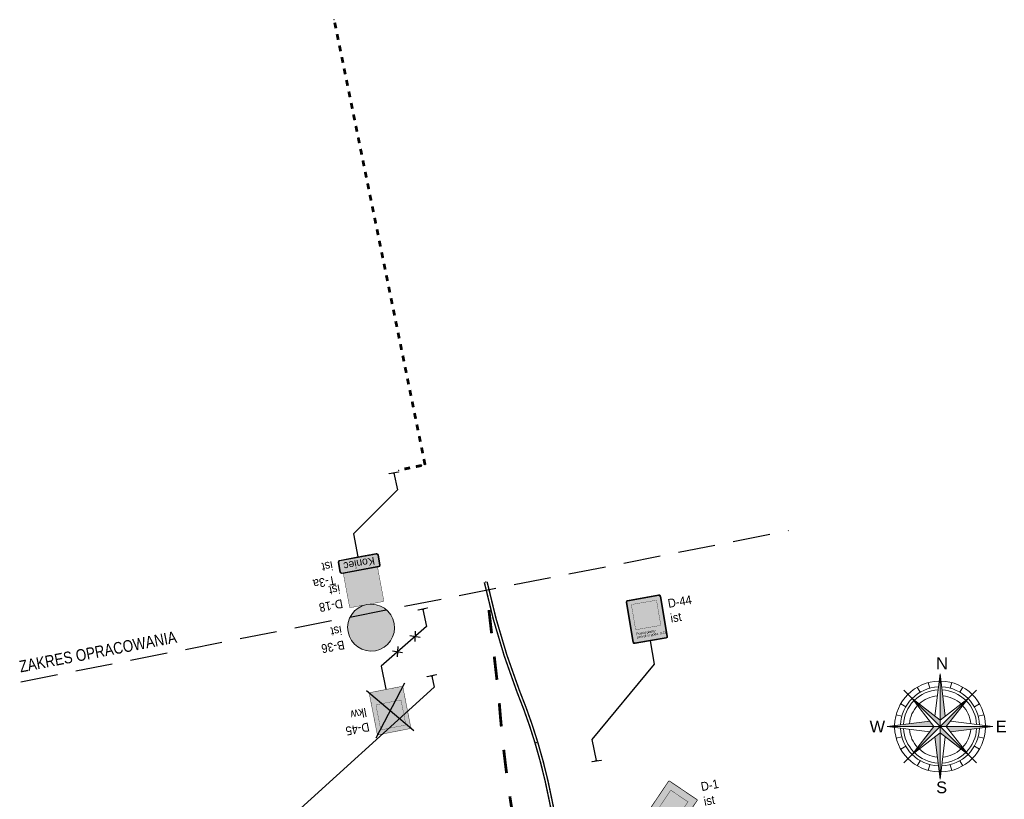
# Model space of a CAD drawing. Header units: metres. Extents: x 0 to 6473088, y 4 to 5822767.
# Tile 16 of 20: x 6472927 to 6473011, y 5822700 to 5822767. Entities that reach past the tile are written whole.
import ezdxf
from ezdxf.enums import TextEntityAlignment as Align

# ---------------------------------------------------------------- set-up
doc = ezdxf.new("R2010")
doc.units = ezdxf.units.M
doc.linetypes.add('HIDDEN', pattern=[9.525, 6.35, -3.175])
for name, color, linetype in [('MT IR - oznakowanie pionowe', 7, 'Continuous'), ('MT IR - oznakowanie poziome istniejące', 8, 'Continuous'), ('MT IR - oznakowanie poziome projektowane', 150, 'Continuous'), ('MT IR - róża wiatrów', 7, 'Continuous'), ('zzz.gaHSDomyslna', 7, 'Continuous'), ('zzz.gaVSDodTekst', 7, 'Continuous'), ('zzz.gaVSDomyslna', 7, 'Continuous'), ('zzz.gaVSNazwa', 7, 'Continuous'), ('zzz.gaVSStan', 7, 'Continuous'), ('zzz.gaVSWielkość', 7, 'Continuous')]:
    doc.layers.add(name, color=color, linetype=linetype)
doc.layers.add('MT IR - zakres opracowania', color=1, linetype='HIDDEN', lineweight=30)
doc.styles.add('GA-ATR-TEXT', font='arial.ttf', dxfattribs={"width": 0.9})
doc.styles.add('GA-SIGN-TEXT', font='GA_OZ_PION.ttf')
doc.styles.add('MT - bold Arial', font='arialbd.ttf')
doc.styles.add('MT - normal Arial Narrow', font='ARIALN.TTF')
doc.styles.get("Standard").update_dxf_attribs({"font": 'arial.ttf'})
doc.dimstyles.new('GA-LEADER', dxfattribs={"dimtxt": 1, "dimasz": 1, "dimexe": 1, "dimexo": 1, "dimgap": 1, "dimtad": 1, "dimtxsty": 'Standard', "dimcen": 1, "dimadec": 0, "dimazin": 0, "dimtfac": 1, "dimtmove": 0, "dimatfit": 3, "dimfxl": 1, "dimarcsym": 0})

# ---------------------------------------------------------------- blocks, each defined once
blk = doc.blocks.new('A$C6C5C6FD3')
at = {"lineweight": 5}
h = blk.add_hatch(color=256, dxfattribs=at)
h.dxf.hatch_style = 1
h.paths.add_polyline_path([(0, 9), (0, 1.06), (0.9, 1.76)])
h = blk.add_hatch(color=256, dxfattribs=at)
h.dxf.hatch_style = 1
h.paths.add_polyline_path([(0, 0), (0, 1.06), (-4.77, 4.77)])
h = blk.add_hatch(color=256, dxfattribs=at)
h.dxf.hatch_style = 1
h.paths.add_polyline_path([(4.77, 4.77), (0, 0), (1.06, 0)])
h = blk.add_hatch(color=256, dxfattribs=at)
h.dxf.hatch_style = 1
h.paths.add_polyline_path([(-1.06, 0), (-1.76, 0.9), (-9, 0)])
h = blk.add_hatch(color=256, dxfattribs=at)
h.dxf.hatch_style = 1
h.paths.add_polyline_path([(0, 0), (-1.06, 0), (-4.77, -4.77)])
h = blk.add_hatch(color=256, dxfattribs=at)
h.dxf.hatch_style = 1
h.paths.add_polyline_path([(0, -9), (0, -1.06), (-0.9, -1.76)])
h = blk.add_hatch(color=256, dxfattribs=at)
h.dxf.hatch_style = 1
h.paths.add_polyline_path([(4.77, -4.77), (0, 0), (0, -1.06)])
h = blk.add_hatch(color=256, dxfattribs=at)
h.dxf.hatch_style = 1
h.paths.add_polyline_path([(9, 0), (1.06, 0), (1.76, -0.9)])
for points in [[(-0.9, 1.76), (0, 9), (0.9, 1.76)], [(0, -9), (0, 9)], [(-1.75, 6.52), (-2.01, 7.49)], [(1.75, 6.52), (2.01, 7.49)], [(-4.77, 4.77), (-6.19, 6.19)], [(-3.38, 5.85), (-3.88, 6.71)], [(3.37, 5.85), (3.87, 6.71)], [(4.77, 4.77), (6.19, 6.19)], [(-5.85, 3.37), (-6.71, 3.87)], [(4.77, -4.77), (-4.77, 4.77)], [(-1.06, 0), (-4.77, 4.77), (0, 1.06)], [(-4.77, -4.77), (4.77, 4.77)], [(1.06, 0), (4.77, 4.77), (0, 1.06)], [(5.85, 3.37), (6.71, 3.87)], [(-6.52, 1.75), (-7.49, 2.01)], [(6.52, 1.75), (7.49, 2.01)], [(-1.76, -0.9), (-9, 0), (-1.76, 0.9)], [(1.76, -0.9), (9, 0), (1.76, 0.9)], [(-9, 0), (9, 0)], [(0, -1.06), (-4.77, -4.77), (-1.06, 0)], [(0, -1.06), (4.77, -4.77), (1.06, 0)], [(-7.49, -2.01), (-6.52, -1.75)], [(-0.9, -1.76), (0, -9), (0.9, -1.76)], [(7.49, -2.01), (6.52, -1.75)], [(-6.71, -3.88), (-5.85, -3.38)], [(-4.77, -4.77), (-6.19, -6.19)], [(4.77, -4.77), (6.19, -6.19)], [(6.71, -3.88), (5.85, -3.38)], [(-3.88, -6.71), (-3.38, -5.85)], [(-2.01, -7.49), (-1.75, -6.52)], [(2.01, -7.49), (1.75, -6.52)], [(3.87, -6.71), (3.37, -5.85)]]:
    blk.add_lwpolyline(points, dxfattribs=at)
for radius, start, end in [(7.75, 91.1567, 178.8433), (6.75, 92.3943, 177.6057), (7.75, 1.1567, 88.8433), (6.75, 2.3943, 87.6057), (7.75, 181.1567, 268.8433), (6.75, 182.3943, 267.6057), (7.75, 271.1567, 358.8433), (6.75, 272.3943, 357.6057)]:
    blk.add_arc((0, 0), radius, start, end, dxfattribs=at)
at = {"lineweight": 20}
for radius, start, end in [(6.25, 93.1638, 134.4267), (5.25, 95.1516, 132.9487), (6.25, 45.5733, 86.8362), (5.25, 47.0513, 84.8484), (6.25, 135.5733, 176.8362), (5.25, 137.0513, 174.8484), (5.25, 5.1516, 42.9487), (6.25, 3.1638, 44.4267), (6.25, 183.1638, 224.4267), (5.25, 185.1516, 222.9487), (5.25, 317.0513, 354.8484), (6.25, 315.5733, 356.8362), (6.25, 225.5733, 266.8362), (5.25, 227.0513, 264.8484), (6.25, 273.1638, 314.4267), (5.25, 275.1516, 312.9487)]:
    blk.add_arc((0, 0), radius, start, end, dxfattribs=at)
at = {"lineweight": 5, "char_height": 2, "width": 5.0279, "attachment_point": 1}
for s, insert in [('N', (-0.67, 11.77)), ('W', (-12.01, 0.98)), ('E', (9.5, 0.98)), ('S', (-0.67, -9.39))]:
    blk.add_mtext(s, dxfattribs=dict(at, insert=insert))
blk = doc.blocks.new('gaHSPos')
at = {"color": 0, "linetype": 'Continuous', "lineweight": 0}
blk.add_point((0, 0), dxfattribs=at)
blk = doc.blocks.new('*U33902')
at = {"layer": 'zzz.gaHSDomyslna', "color": 150}
for points in [[(-4.444, 13.69, 0.12, 0.12, 0.037935), (-1.67, 4.359, 0.12, 0.12, -0.02369), (-0.115, -0.035, 0.12, 0.12, 0)], [(-4.21, 13.741, 0.12, 0.12, 0.037924), (-1.447, 4.447, 0.12, 0.12, -0.023676), (0.115, 0.035, 0.12, 0.12, 0)]]:
    blk.add_lwpolyline(points, format="xyseb", dxfattribs=at)
at = {"color": 150}
for p in [(-4.327, 13.716), (0, 0)]:
    blk.add_blockref('gaHSPos', p, dxfattribs=at)
blk = doc.blocks.new('*U34170')
at = {"layer": 'zzz.gaHSDomyslna', "color": 150}
for points in [[(-5.128, 31.552, 0.24, 0.24, 0), (-5.356, 33.539, 0.24, 0.24, 0)], [(-4.672, 27.578, 0.24, 0.24, 0), (-4.9, 29.565, 0.24, 0.24, 0)], [(-4.299, 23.596, 0.24, 0.24, -0.004468), (-4.471, 25.588, 0.24, 0.24, 0)], [(-3.85, 19.621, 0.24, 0.24, -0.004468), (-4.092, 21.607, 0.24, 0.24, 0)], [(-3.22, 15.673, 0.24, 0.24, 0), (-3.412, 16.607, 0.24, 0.24, -0.002338), (-3.572, 17.641, 0.24, 0.24, 0)], [(-2.415, 11.754, 0.24, 0.24, 0), (-2.818, 13.714, 0.24, 0.24, 0)], [(-1.61, 7.836, 0.24, 0.24, 0), (-2.013, 9.795, 0.24, 0.24, 0)], [(-0.805, 3.918, 0.24, 0.24, 0), (-1.208, 5.877, 0.24, 0.24, 0)], [(0, 0, 0.24, 0.24, 0), (-0.403, 1.959, 0.24, 0.24, 0)]]:
    blk.add_lwpolyline(points, format="xyseb", dxfattribs=at)
at = {"color": 150}
for p in [(-5.503, 34.815), (0, 0)]:
    blk.add_blockref('gaHSPos', p, dxfattribs=at)
blk = doc.blocks.new('*U34171')
at = {"layer": 'zzz.gaHSDomyslna', "color": 150}
for points in [[(-2.769, 11.939, 0.12, 0.12, -0.025643), (-1.562, 7.041, 0.12, 0.12, 0), (-0.118, -0.024, 0.12, 0.12, 0)], [(-2.539, 12.008, 0.12, 0.12, -0.025636), (-1.327, 7.088, 0.12, 0.12, 0), (0.118, 0.024, 0.12, 0.12, 0)]]:
    blk.add_lwpolyline(points, format="xyseb", dxfattribs=at)
at = {"color": 150}
for p in [(-2.654, 11.974), (0, 0)]:
    blk.add_blockref('gaHSPos', p, dxfattribs=at)
blk = doc.blocks.new('*U34172')
at = {"layer": 'zzz.gaHSDomyslna', "color": 8}
for points in [[(0, 0, 0.24, 0.24, 0), (-0.49, -0.101, 0.24, 0.24, 0)], [(-0.979, -0.202, 0.24, 0.24, 0), (-1.469, -0.303, 0.24, 0.24, 0)]]:
    blk.add_lwpolyline(points, format="xyseb", dxfattribs=at)
at = {"color": 8}
for p in [(0, 0), (-1.958, -0.403)]:
    blk.add_blockref('gaHSPos', p, dxfattribs=at)
blk = doc.blocks.new('*U34173')
at = {"layer": 'zzz.gaHSDomyslna', "color": 8}
for points in [[(-7.602, 37.232, 0.24, 0.24, 0), (-7.702, 37.722, 0.24, 0.24, 0)], [(-7.402, 36.252, 0.24, 0.24, 0), (-7.502, 36.742, 0.24, 0.24, 0)], [(-7.202, 35.272, 0.24, 0.24, 0), (-7.302, 35.762, 0.24, 0.24, 0)], [(-7.002, 34.293, 0.24, 0.24, 0), (-7.102, 34.782, 0.24, 0.24, 0)], [(-6.802, 33.313, 0.24, 0.24, 0), (-6.902, 33.803, 0.24, 0.24, 0)], [(-6.602, 32.333, 0.24, 0.24, 0), (-6.702, 32.823, 0.24, 0.24, 0)], [(-6.401, 31.353, 0.24, 0.24, 0), (-6.502, 31.843, 0.24, 0.24, 0)], [(-6.201, 30.373, 0.24, 0.24, 0), (-6.301, 30.863, 0.24, 0.24, 0)], [(-6.001, 29.394, 0.24, 0.24, 0), (-6.101, 29.883, 0.24, 0.24, 0)], [(-5.801, 28.414, 0.24, 0.24, 0), (-5.901, 28.904, 0.24, 0.24, 0)], [(-5.601, 27.434, 0.24, 0.24, 0), (-5.701, 27.924, 0.24, 0.24, 0)], [(-5.401, 26.454, 0.24, 0.24, 0), (-5.501, 26.944, 0.24, 0.24, 0)], [(-5.201, 25.474, 0.24, 0.24, 0), (-5.301, 25.964, 0.24, 0.24, 0)], [(-5.001, 24.495, 0.24, 0.24, 0), (-5.101, 24.985, 0.24, 0.24, 0)], [(-4.801, 23.515, 0.24, 0.24, 0), (-4.901, 24.005, 0.24, 0.24, 0)], [(-4.601, 22.535, 0.24, 0.24, 0), (-4.701, 23.025, 0.24, 0.24, 0)], [(-4.401, 21.555, 0.24, 0.24, 0), (-4.501, 22.045, 0.24, 0.24, 0)], [(-4.201, 20.576, 0.24, 0.24, 0), (-4.301, 21.065, 0.24, 0.24, 0)], [(-4.001, 19.596, 0.24, 0.24, 0), (-4.101, 20.086, 0.24, 0.24, 0)], [(-3.801, 18.616, 0.24, 0.24, 0), (-3.901, 19.106, 0.24, 0.24, 0)], [(-3.601, 17.636, 0.24, 0.24, 0), (-3.701, 18.126, 0.24, 0.24, 0)], [(-3.401, 16.656, 0.24, 0.24, 0), (-3.501, 17.146, 0.24, 0.24, 0)], [(-3.201, 15.677, 0.24, 0.24, 0), (-3.301, 16.166, 0.24, 0.24, 0)], [(-3.001, 14.697, 0.24, 0.24, 0), (-3.101, 15.187, 0.24, 0.24, 0)], [(-2.801, 13.717, 0.24, 0.24, 0), (-2.901, 14.207, 0.24, 0.24, 0)], [(-2.601, 12.737, 0.24, 0.24, 0), (-2.701, 13.227, 0.24, 0.24, 0)], [(-2.401, 11.757, 0.24, 0.24, 0), (-2.501, 12.247, 0.24, 0.24, 0)], [(-2.201, 10.778, 0.24, 0.24, 0), (-2.301, 11.268, 0.24, 0.24, 0)], [(-2, 9.798, 0.24, 0.24, 0), (-2.1, 10.288, 0.24, 0.24, 0)], [(-1.8, 8.818, 0.24, 0.24, 0), (-1.9, 9.308, 0.24, 0.24, 0)], [(-1.6, 7.838, 0.24, 0.24, 0), (-1.7, 8.328, 0.24, 0.24, 0)], [(-1.4, 6.859, 0.24, 0.24, 0), (-1.5, 7.348, 0.24, 0.24, 0)], [(-1.2, 5.879, 0.24, 0.24, 0), (-1.3, 6.369, 0.24, 0.24, 0)], [(-1, 4.899, 0.24, 0.24, 0), (-1.1, 5.389, 0.24, 0.24, 0)], [(-0.8, 3.919, 0.24, 0.24, 0), (-0.9, 4.409, 0.24, 0.24, 0)], [(-0.6, 2.939, 0.24, 0.24, 0), (-0.7, 3.429, 0.24, 0.24, 0)], [(-0.4, 1.96, 0.24, 0.24, 0), (-0.5, 2.449, 0.24, 0.24, 0)], [(-0.2, 0.98, 0.24, 0.24, 0), (-0.3, 1.47, 0.24, 0.24, 0)], [(0, 0, 0.24, 0.24, 0), (-0.1, 0.49, 0.24, 0.24, 0)]]:
    blk.add_lwpolyline(points, format="xyseb", dxfattribs=at)
at = {"color": 8}
for p in [(-7.753, 37.971), (0, 0)]:
    blk.add_blockref('gaHSPos', p, dxfattribs=at)
blk = doc.blocks.new('gaVSPos')
blk.add_point((0, 0))
blk = doc.blocks.new('gaVSTVcolumn0')
at = {"color": 0, "linetype": 'ByBlock', "lineweight": -2}
for p, q in [((-400, -30), (400, -30)), ((-400, -60), (-400, -30)), ((400, -60), (-400, -60)), ((400, -30), (400, -60))]:
    blk.add_line(p, q, dxfattribs=at)
blk.add_circle((0, 0), 30, dxfattribs=at)
blk = doc.blocks.new('gaVScolumn0')
at = {"color": 0, "linetype": 'ByBlock', "lineweight": -2}
blk.add_line((0, 0), (0, 400), dxfattribs=at)
at = {"color": 7, "style": 'GA-ATR-TEXT', "width": 0.9}
blk.add_attdef('X2', text='', height=150, dxfattribs=at).set_placement((-50, 0), align=Align.BOTTOM_RIGHT)
blk = doc.blocks.new('*U34176')
at = {"layer": 'zzz.gaVSDomyslna', "true_color": 0xffffff}
h = blk.add_hatch(color=7, dxfattribs=at)
edge = h.paths.add_edge_path()
edge.add_line((0, 0), (-318.47, 0))
edge.add_arc((-318.47, 30), 30, 179.999957, 270.000043, ccw=False)
edge.add_line((-348.47, 30), (-348.47, 200))
edge.add_arc((-318.47, 200), 30, 89.999957, 180.000043, ccw=False)
edge.add_line((-318.47, 230), (318.47, 230))
edge.add_arc((318.47, 200), 30, 359.999957, 90.000043, ccw=False)
edge.add_line((348.47, 200), (348.47, 30))
edge.add_arc((318.47, 30), 30, 269.999957, 0.000043, ccw=False)
edge.add_line((318.47, 0), (0, 0))
edge.add_line((0, 0), (0, 0))
at = {"layer": 'zzz.gaVSDomyslna', "true_color": 0x000000}
h = blk.add_hatch(color=18, dxfattribs=at)
edge = h.paths.add_edge_path()
edge.add_line((0, 0), (0, 10))
edge.add_line((0, 10), (318.47, 10))
edge.add_arc((318.47, 30), 20, 269.999957, 0.000043)
edge.add_line((338.47, 30), (338.47, 200))
edge.add_arc((318.47, 200), 20, 359.999957, 90.000043)
edge.add_line((318.47, 220), (-318.47, 220))
edge.add_arc((-318.47, 200), 20, 89.999957, 180.000043)
edge.add_line((-338.47, 200), (-338.47, 30))
edge.add_arc((-318.47, 30), 20, 179.999957, 270.000043)
edge.add_line((-318.47, 10), (0, 10))
edge.add_line((0, 10), (0, 0))
edge.add_line((0, 0), (-318.47, 0))
edge.add_arc((-318.47, 30), 30, 179.999957, 270.000043, ccw=False)
edge.add_line((-348.47, 30), (-348.47, 200))
edge.add_arc((-318.47, 200), 30, 89.999957, 180.000043, ccw=False)
edge.add_line((-318.47, 230), (318.47, 230))
edge.add_arc((318.47, 200), 30, 359.999957, 90.000043, ccw=False)
edge.add_line((348.47, 200), (348.47, 30))
edge.add_arc((318.47, 30), 30, 269.999957, 0.000043, ccw=False)
edge.add_line((318.47, 0), (0, 0))
edge.add_line((0, 0), (0, 0))
at = {"layer": 'zzz.gaVSDomyslna', "color": 7, "lineweight": 0, "true_color": 0xffffff}
blk.add_lwpolyline([(0, 0), (-318.47, 0, -0.414214), (-348.47, 30), (-348.47, 200, -0.414214), (-318.47, 230), (318.47, 230, -0.414214), (348.47, 200), (348.47, 30, -0.414214), (318.47, 0), (0, 0)], format="xyb", close=True, dxfattribs=at)
at = {"layer": 'zzz.gaVSDomyslna', "color": 18, "lineweight": 0, "true_color": 0x000000}
blk.add_lwpolyline([(0, 0), (0, 10), (318.47, 10, 0.414214), (338.47, 30), (338.47, 200, 0.414214), (318.47, 220), (-318.47, 220, 0.414214), (-338.47, 200), (-338.47, 30, 0.414214), (-318.47, 10), (0, 10), (0, 0), (-318.47, 0, -0.414214), (-348.47, 30), (-348.47, 200, -0.414214), (-318.47, 230), (318.47, 230, -0.414214), (348.47, 200), (348.47, 30, -0.414214), (318.47, 0), (0, 0)], format="xyb", close=True, dxfattribs=at)
blk = doc.blocks.new('*U34175')
at = {"layer": 'zzz.gaVSDomyslna', "color": 18, "true_color": 0x000000, "style": 'GA-SIGN-TEXT'}
blk.add_text('Koniec', height=132, dxfattribs=at).set_placement((0, 49), align=Align.CENTER)
blk = doc.blocks.new('*U34174')
at = {"layer": 'zzz.gaVSDomyslna'}
for name in ['*U34176', '*U34175']:
    blk.add_blockref(name, (0, 0), dxfattribs=at)
at = {"layer": 'zzz.gaVSDodTekst', "style": 'GA-ATR-TEXT', "width": 0.9}
blk.add_attdef('Addtext', text='', height=150, dxfattribs=at).set_placement((448.47, -192.5), align=Align.MIDDLE_LEFT)
at = {"layer": 'zzz.gaVSDomyslna', "style": 'MT - bold Arial', "flags": 1}
for tag in ['Width', 'Height', 'Position', 'Route', 'ItemNo', 'ID']:
    blk.add_attdef(tag, text='', height=1, dxfattribs=at).set_placement((0, 0), align=Align.MIDDLE_LEFT)
at = {"layer": 'zzz.gaVSNazwa', "style": 'GA-ATR-TEXT', "width": 0.9}
blk.add_attdef('Name', text='', height=150, dxfattribs=at).set_placement((448.47, 317.5), align=Align.MIDDLE_LEFT)
at = {"layer": 'zzz.gaVSStan', "style": 'GA-ATR-TEXT', "width": 0.9}
blk.add_attdef('State', text='', height=150, dxfattribs=at).set_placement((448.47, 62.5), align=Align.MIDDLE_LEFT)
at = {"layer": 'zzz.gaVSWielkość', "style": 'MT - bold Arial', "flags": 1}
blk.add_attdef('Size', text='', height=1, dxfattribs=at).set_placement((0, 0), align=Align.MIDDLE_LEFT)
blk = doc.blocks.new('*U34178')
at = {"layer": 'zzz.gaVSDomyslna', "true_color": 0x2e2e2e}
h = blk.add_hatch(color=250, dxfattribs=at)
edge = h.paths.add_edge_path()
edge.add_line((-280, 594), (280, 594))
edge.add_arc((280, 580), 14, 359.9997, 89.9999, ccw=False)
edge.add_line((294, 580), (294, 20))
edge.add_arc((280, 20), 14, 270.0001, 359.9997, ccw=False)
edge.add_line((280, 6), (-280, 6))
edge.add_arc((-280, 20), 14, 180.0002, 269.9998, ccw=False)
edge.add_line((-294, 20), (-294, 580))
edge.add_arc((-280, 580), 14, 89.9999, 180.0002, ccw=False)
blk = doc.blocks.new('*U34179')
at = {"layer": 'zzz.gaVSDomyslna', "color": 7, "lineweight": 0, "true_color": 0xffffff, "const_width": 6}
blk.add_lwpolyline([(280, 3), (-280, 3, -0.414214), (-297, 20), (-297, 580, -0.414214), (-280, 597), (280, 597, -0.414214), (297, 580), (297, 20, -0.414214), (280, 3, -1)], format="xyb", dxfattribs=at)
blk = doc.blocks.new('*U34180')
at = {"layer": 'zzz.gaVSDomyslna', "true_color": 0xffffff}
h = blk.add_hatch(color=7, dxfattribs=at)
h.paths.add_polyline_path([(168.75, 362.5, 0.414214), (86.25, 445), (-150, 445), (-150, 0), (-67.5, 0), (-67.5, 130), (86.25, 130, 0.414214), (168.75, 212.5)])
h.paths.add_polyline_path([(86.25, 219.531), (80, 212.5), (-67.5, 212.5), (-67.5, 362.5), (75, 362.5), (86.25, 349.375)], flags=16)
blk = doc.blocks.new('*U34182')
at = {"layer": 'zzz.gaVSDomyslna', "color": 7, "true_color": 0xffffff}
for name, p in [('*U34179', (0, 0)), ('*U34180', (0, 80))]:
    blk.add_blockref(name, p, dxfattribs=at)
at = {"layer": 'zzz.gaVSDomyslna', "color": 250, "true_color": 0x2e2e2e}
blk.add_blockref('*U34178', (0, 0), dxfattribs=at)
blk = doc.blocks.new('*U34177')
at = {"layer": 'zzz.gaVSDomyslna'}
blk.add_blockref('*U34182', (0, 0), dxfattribs=at)
at = {"layer": 'zzz.gaVSDodTekst', "style": 'GA-ATR-TEXT', "width": 0.9}
blk.add_attdef('Addtext', text='', height=150, dxfattribs=at).set_placement((400, -7.5), align=Align.MIDDLE_LEFT)
at = {"layer": 'zzz.gaVSDomyslna', "style": 'MT - bold Arial', "flags": 1}
for tag in ['Width', 'Height', 'Position', 'Route', 'ItemNo', 'ID']:
    blk.add_attdef(tag, text='', height=1, dxfattribs=at).set_placement((0, 0), align=Align.MIDDLE_LEFT)
at = {"layer": 'zzz.gaVSNazwa', "style": 'GA-ATR-TEXT', "width": 0.9}
blk.add_attdef('Name', text='', height=150, dxfattribs=at).set_placement((400, 502.5), align=Align.MIDDLE_LEFT)
at = {"layer": 'zzz.gaVSStan', "style": 'GA-ATR-TEXT', "width": 0.9}
blk.add_attdef('State', text='', height=150, dxfattribs=at).set_placement((400, 247.5), align=Align.MIDDLE_LEFT)
at = {"layer": 'zzz.gaVSWielkość', "style": 'MT - bold Arial', "flags": 1}
blk.add_attdef('Size', text='', height=1, dxfattribs=at).set_placement((0, 0), align=Align.MIDDLE_LEFT)
blk = doc.blocks.new('*U34184')
at = {"layer": 'zzz.gaVSDomyslna', "linetype": 'ByBlock', "lineweight": -2, "true_color": 0x4c4c4c}
h = blk.add_hatch(color=251, dxfattribs=at)
h.paths.add_polyline_path([(-400, 400, 1), (400, 400, 1)])
h.paths.add_polyline_path([(320, 400, -1), (-320, 400, -1)], flags=16)
at = {"layer": 'zzz.gaVSDomyslna', "color": 251, "lineweight": 0, "true_color": 0x4c4c4c}
blk.add_lwpolyline([(0, 800, -1), (0, 0, -1), (0, 800, -2.58748)], format="xyb", dxfattribs=at)
blk = doc.blocks.new('*U34185')
at = {"layer": 'zzz.gaVSDomyslna', "true_color": 0xffffff}
blk.add_hatch(color=7, dxfattribs=at).paths.add_polyline_path([(320, 400, 1), (-320, 400, 1)])
blk = doc.blocks.new('*U34186')
at = {"layer": 'zzz.gaVSDomyslna', "true_color": 0x2e2e2e}
h = blk.add_hatch(color=250, dxfattribs=at)
h.paths.add_polyline_path([(245.965, 594.111), (51.8545, 400), (245.965, 205.889, 0.347061)])
h.paths.add_polyline_path([(194.111, 645.965, 0.347061), (-194.111, 645.965), (0, 451.854)])
h.paths.add_polyline_path([(-245.965, 594.111, 0.347061), (-245.965, 205.889), (-51.8545, 400)])
h.paths.add_polyline_path([(194.111, 154.035), (0, 348.146), (-194.111, 154.035, 0.347061)])
blk = doc.blocks.new('*U34187')
at = {"layer": 'zzz.gaVSDomyslna', "true_color": 0x4c4c4c}
blk.add_hatch(color=251, dxfattribs=at).paths.add_polyline_path([(-246.491, 604.064, -0.0469785), (-204.064, 646.491), (246.491, 195.936, -0.0469785), (204.064, 153.509)])
blk = doc.blocks.new('*U34188')
at = {"layer": 'zzz.gaVSDomyslna', "true_color": 0x4c4c4c}
blk.add_hatch(color=251, dxfattribs=at).paths.add_polyline_path([(246.491, 604.064, 0.0469785), (204.064, 646.491), (-246.491, 195.936, 0.0469785), (-204.064, 153.509)])
blk = doc.blocks.new('*U34190')
at = {"layer": 'zzz.gaVSDomyslna', "color": 251, "true_color": 0x4c4c4c}
for name in ['*U34184', '*U34187', '*U34188']:
    blk.add_blockref(name, (0, 0), dxfattribs=at)
at = {"layer": 'zzz.gaVSDomyslna', "color": 7, "true_color": 0xffffff}
blk.add_blockref('*U34185', (0, 0), dxfattribs=at)
at = {"layer": 'zzz.gaVSDomyslna', "color": 250, "true_color": 0x2e2e2e}
blk.add_blockref('*U34186', (0, 0), dxfattribs=at)
blk = doc.blocks.new('*U34183')
at = {"layer": 'zzz.gaVSDomyslna'}
blk.add_blockref('*U34190', (0, 0), dxfattribs=at)
at = {"layer": 'zzz.gaVSDodTekst', "style": 'GA-ATR-TEXT', "width": 0.9}
blk.add_attdef('Addtext', text='', height=150, dxfattribs=at).set_placement((500, 92.5), align=Align.MIDDLE_LEFT)
at = {"layer": 'zzz.gaVSDomyslna', "style": 'MT - bold Arial', "flags": 1}
for tag in ['Width', 'Height', 'Position', 'Route', 'ItemNo', 'ID']:
    blk.add_attdef(tag, text='', height=1, dxfattribs=at).set_placement((0, 0), align=Align.MIDDLE_LEFT)
at = {"layer": 'zzz.gaVSNazwa', "style": 'GA-ATR-TEXT', "width": 0.9}
blk.add_attdef('Name', text='', height=150, dxfattribs=at).set_placement((500, 602.5), align=Align.MIDDLE_LEFT)
at = {"layer": 'zzz.gaVSStan', "style": 'GA-ATR-TEXT', "width": 0.9}
blk.add_attdef('State', text='', height=150, dxfattribs=at).set_placement((500, 347.5), align=Align.MIDDLE_LEFT)
at = {"layer": 'zzz.gaVSWielkość', "style": 'MT - bold Arial', "flags": 1}
blk.add_attdef('Size', text='', height=1, dxfattribs=at).set_placement((0, 0), align=Align.MIDDLE_LEFT)
blk = doc.blocks.new('*U34192')
at = {"layer": 'zzz.gaVSDomyslna', "true_color": 0xffffff}
h = blk.add_hatch(color=7, dxfattribs=at)
edge = h.paths.add_edge_path()
edge.add_line((-300, 730), (-300, 20))
edge.add_arc((-280, 20), 20, 179.9998, 270.0001)
edge.add_line((-280, 0), (280, 0))
edge.add_arc((280, 20), 20, 270.0001, 0.0003)
edge.add_line((300, 20), (300, 730))
edge.add_arc((280, 730), 20, 0, 90.0002)
edge.add_line((280, 750), (-280, 750))
edge.add_arc((-280, 730), 20, 90.0002, 179.9998)
blk = doc.blocks.new('*U34193')
at = {"layer": 'zzz.gaVSDomyslna', "color": 18, "lineweight": 0, "true_color": 0x000000, "const_width": 6}
blk.add_lwpolyline([(291, 20, -0.414214), (280, 9), (-280, 9, -0.414214), (-291, 20), (-291, 730, -0.414214), (-280, 741), (280, 741, -0.414214), (291, 730)], format="xyb", close=True, dxfattribs=at)
blk = doc.blocks.new('*U34194')
at = {"layer": 'zzz.gaVSDomyslna', "true_color": 0x333333}
h = blk.add_hatch(color=250, dxfattribs=at)
edge = h.paths.add_edge_path()
edge.add_line((-280, 594), (280, 594))
edge.add_arc((280, 580), 14, 359.9997, 89.9999, ccw=False)
edge.add_line((294, 580), (294, 20))
edge.add_arc((280, 20), 14, 270.0001, 359.9997, ccw=False)
edge.add_line((280, 6), (-280, 6))
edge.add_arc((-280, 20), 14, 180.0002, 269.9998, ccw=False)
edge.add_line((-294, 20), (-294, 580))
edge.add_arc((-280, 580), 14, 89.9999, 180.0002, ccw=False)
blk = doc.blocks.new('*U34195')
at = {"layer": 'zzz.gaVSDomyslna', "color": 7, "lineweight": 0, "true_color": 0xffffff, "const_width": 6}
blk.add_lwpolyline([(280, 3), (-280, 3, -0.414214), (-297, 20), (-297, 580, -0.414214), (-280, 597), (280, 597, -0.414214), (297, 580), (297, 20, -0.414214), (280, 3, -1)], format="xyb", dxfattribs=at)
blk = doc.blocks.new('*U34196')
at = {"layer": 'zzz.gaVSDomyslna', "true_color": 0xffffff}
h = blk.add_hatch(color=7, dxfattribs=at)
h.paths.add_polyline_path([(168.75, 362.5, 0.414214), (86.25, 445), (-150, 445), (-150, 0), (-67.5, 0), (-67.5, 130), (86.25, 130, 0.414214), (168.75, 212.5)])
h.paths.add_polyline_path([(86.25, 219.531), (80, 212.5), (-67.5, 212.5), (-67.5, 362.5), (75, 362.5), (86.25, 349.375)], flags=16)
blk = doc.blocks.new('*U34197')
at = {"layer": 'zzz.gaVSDomyslna', "true_color": 0xffffff}
blk.add_hatch(color=7, dxfattribs=at).paths.add_polyline_path([(288, 630.949), (288, 730, 0.414214), (280, 738), (207.159, 738), (-288, 119.051), (-288, 20, 0.414214), (-280, 12), (-207.159, 12)])
blk = doc.blocks.new('*U34198')
at = {"layer": 'zzz.gaVSDomyslna', "true_color": 0x4c4c4c}
blk.add_hatch(color=251, dxfattribs=at).paths.add_polyline_path([(288, 638.953), (288, 730, 0.414214), (280, 738), (213.563, 738), (-288, 111.047), (-288, 20, 0.414214), (-280, 12), (-213.563, 12)])
blk = doc.blocks.new('*U34200')
at = {"layer": 'zzz.gaVSDomyslna', "color": 7, "true_color": 0xffffff}
for name in ['*U34192', '*U34197']:
    blk.add_blockref(name, (0, 0), dxfattribs=at)
at = {"layer": 'zzz.gaVSDomyslna', "color": 18, "true_color": 0x000000}
blk.add_blockref('*U34193', (0, 0), dxfattribs=at)
at = {"layer": 'zzz.gaVSDomyslna', "color": 251, "true_color": 0x4c4c4c}
blk.add_blockref('*U34198', (0, 0), dxfattribs=at)
at = {"layer": 'zzz.gaVSDomyslna', "color": 7, "true_color": 0xffffff, "xscale": 0.733333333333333, "yscale": 0.733333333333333}
for name, p in [('*U34195', (0, 230)), ('*U34196', (0, 288.6667))]:
    blk.add_blockref(name, p, dxfattribs=at)
at = {"layer": 'zzz.gaVSDomyslna', "color": 250, "true_color": 0x333333, "xscale": 0.733333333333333, "yscale": 0.733333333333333}
blk.add_blockref('*U34194', (0, 230), dxfattribs=at)
blk = doc.blocks.new('z.ga4.Cross-2')
at = {"color": 0, "linetype": 'Continuous', "lineweight": -2}
for p, q in [((-0.5, -0.5), (0.5, 0.5)), ((0.5, -0.5), (-0.5, 0.5))]:
    blk.add_line(p, q, dxfattribs=at)
blk = doc.blocks.new('*U34191')
at = {"layer": 'zzz.gaVSDomyslna', "color": 10, "lineweight": 30, "xscale": 660.0000000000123, "yscale": 825.0000000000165}
blk.add_blockref('z.ga4.Cross-2', (0, 375), dxfattribs=at)
at = {"layer": 'zzz.gaVSDomyslna'}
blk.add_blockref('*U34200', (0, 0), dxfattribs=at)
at = {"layer": 'zzz.gaVSDodTekst', "style": 'GA-ATR-TEXT', "width": 0.9}
blk.add_attdef('Addtext', text='', height=150, dxfattribs=at).set_placement((400, 67.5), align=Align.MIDDLE_LEFT)
at = {"layer": 'zzz.gaVSDomyslna', "style": 'MT - bold Arial', "flags": 1}
for tag in ['Width', 'Height', 'Position', 'Route', 'ItemNo', 'ID']:
    blk.add_attdef(tag, text='', height=1, dxfattribs=at).set_placement((0, 0), align=Align.MIDDLE_LEFT)
at = {"layer": 'zzz.gaVSNazwa', "style": 'GA-ATR-TEXT', "width": 0.9}
blk.add_attdef('Name', text='', height=150, dxfattribs=at).set_placement((400, 577.5), align=Align.MIDDLE_LEFT)
at = {"layer": 'zzz.gaVSStan', "style": 'GA-ATR-TEXT', "width": 0.9}
blk.add_attdef('State', text='', height=150, dxfattribs=at).set_placement((400, 322.5), align=Align.MIDDLE_LEFT)
at = {"layer": 'zzz.gaVSWielkość', "style": 'MT - bold Arial', "flags": 1}
blk.add_attdef('Size', text='', height=1, dxfattribs=at).set_placement((0, 0), align=Align.MIDDLE_LEFT)
blk = doc.blocks.new('*U34370')
at = {"layer": 'zzz.gaVSDomyslna', "true_color": 0xffffff}
blk.add_hatch(color=7, dxfattribs=at).paths.add_polyline_path([(401.637, 404.323, 0.414214), (401.637, 415.637), (5.65685, 811.616, 0.414214), (-5.65685, 811.616), (-401.637, 415.637, 0.414214), (-401.637, 404.323), (-5.65685, 8.34315, 0.414214), (5.65685, 8.34315)])
blk = doc.blocks.new('*U34371')
at = {"layer": 'zzz.gaVSDomyslna', "true_color": 0xe2e2e2}
blk.add_hatch(color=254, dxfattribs=at).paths.add_polyline_path([(0, 656.053), (-246.073, 409.98), (0, 163.907), (246.073, 409.98)])
blk = doc.blocks.new('*U34372')
at = {"layer": 'zzz.gaVSDomyslna', "color": 18, "lineweight": 0, "true_color": 0x000000, "const_width": 12}
blk.add_lwpolyline([(-405.879, 400.08), (-9.89949, 4.10051, 0.414214), (9.89949, 4.10051), (405.879, 400.08, 0.414214), (405.879, 419.879), (9.89949, 815.859, 0.414214), (-9.89949, 815.859), (-405.879, 419.879, 0.414214), (-405.879, 400.08, 17.1896)], format="xyb", dxfattribs=at)
at = {"layer": 'zzz.gaVSDomyslna', "color": 18, "lineweight": 0, "true_color": 0x000000, "const_width": 6}
blk.add_lwpolyline([(-157.997, 317.661), (0, 159.664), (250.316, 409.98), (0, 660.296), (-250.316, 409.98)], close=True, dxfattribs=at)
blk = doc.blocks.new('*U34374')
at = {"layer": 'zzz.gaVSDomyslna', "color": 18, "true_color": 0x000000}
blk.add_blockref('*U34372', (0, 0), dxfattribs=at)
at = {"layer": 'zzz.gaVSDomyslna', "color": 7, "true_color": 0xffffff}
blk.add_blockref('*U34370', (0, 0), dxfattribs=at)
at = {"layer": 'zzz.gaVSDomyslna', "color": 254, "true_color": 0xe2e2e2}
blk.add_blockref('*U34371', (0, 0), dxfattribs=at)
blk = doc.blocks.new('*U34369')
at = {"layer": 'zzz.gaVSDomyslna'}
blk.add_blockref('*U34374', (0, 0), dxfattribs=at)
at = {"layer": 'zzz.gaVSDodTekst', "style": 'GA-ATR-TEXT', "width": 0.9}
blk.add_attdef('Addtext', text='', height=150, dxfattribs=at).set_placement((516, 108), align=Align.MIDDLE_LEFT)
at = {"layer": 'zzz.gaVSDomyslna', "style": 'MT - bold Arial', "flags": 1}
for tag in ['Height', 'Width', 'Position', 'Route', 'ItemNo', 'ID']:
    blk.add_attdef(tag, text='', height=1, dxfattribs=at).set_placement((0, 0), align=Align.MIDDLE_LEFT)
at = {"layer": 'zzz.gaVSNazwa', "style": 'GA-ATR-TEXT', "width": 0.9}
blk.add_attdef('Name', text='', height=150, dxfattribs=at).set_placement((516, 618), align=Align.MIDDLE_LEFT)
at = {"layer": 'zzz.gaVSStan', "style": 'GA-ATR-TEXT', "width": 0.9}
blk.add_attdef('State', text='', height=150, dxfattribs=at).set_placement((516, 363), align=Align.MIDDLE_LEFT)
at = {"layer": 'zzz.gaVSWielkość', "style": 'MT - bold Arial', "flags": 1}
blk.add_attdef('Size', text='', height=1, dxfattribs=at).set_placement((0, 0), align=Align.MIDDLE_LEFT)
blk = doc.blocks.new('*U34380')
at = {"layer": 'zzz.gaVSDomyslna', "true_color": 0xffffff}
h = blk.add_hatch(color=7, dxfattribs=at)
edge = h.paths.add_edge_path()
edge.add_line((0, 0), (-270, 0))
edge.add_arc((-270, 30), 30, 180, 270, ccw=False)
edge.add_line((-300, 30), (-300, 720))
edge.add_arc((-270, 720), 30, 90, 180, ccw=False)
edge.add_line((-270, 750), (270, 750))
edge.add_arc((270, 720), 30, 360, 90, ccw=False)
edge.add_line((300, 720), (300, 30))
edge.add_arc((270, 30), 30, 270, 0, ccw=False)
edge.add_line((270, 0), (0, 0))
edge.add_line((0, 0), (0, 0))
at = {"layer": 'zzz.gaVSDomyslna', "true_color": 0x000000}
h = blk.add_hatch(color=18, dxfattribs=at)
edge = h.paths.add_edge_path()
edge.add_line((0, 6), (0, 12))
edge.add_line((0, 12), (270, 12))
edge.add_arc((270, 30), 18, 270, 0)
edge.add_line((288, 30), (288, 720))
edge.add_arc((270, 720), 18, 360, 90)
edge.add_line((270, 738), (-270, 738))
edge.add_arc((-270, 720), 18, 90, 180)
edge.add_line((-288, 720), (-288, 30))
edge.add_arc((-270, 30), 18, 180, 270)
edge.add_line((-270, 12), (0, 12))
edge.add_line((0, 12), (0, 6))
edge.add_line((0, 6), (-270, 6))
edge.add_arc((-270, 30), 24, 180, 270, ccw=False)
edge.add_line((-294, 30), (-294, 720))
edge.add_arc((-270, 720), 24, 90, 180, ccw=False)
edge.add_line((-270, 744), (270, 744))
edge.add_arc((270, 720), 24, 360, 90, ccw=False)
edge.add_line((294, 720), (294, 30))
edge.add_arc((270, 30), 24, 270, 0, ccw=False)
edge.add_line((270, 6), (0, 6))
edge.add_line((0, 6), (0, 6))
at = {"layer": 'zzz.gaVSDomyslna', "color": 7, "lineweight": 0, "true_color": 0xffffff}
blk.add_lwpolyline([(0, 0), (-270, 0, -0.414214), (-300, 30), (-300, 720, -0.414214), (-270, 750), (270, 750, -0.414214), (300, 720), (300, 30, -0.414214), (270, 0), (0, 0)], format="xyb", close=True, dxfattribs=at)
at = {"layer": 'zzz.gaVSDomyslna', "color": 18, "lineweight": 0, "true_color": 0x000000}
blk.add_lwpolyline([(0, 6), (0, 12), (270, 12, 0.414214), (288, 30), (288, 720, 0.414214), (270, 738), (-270, 738, 0.414214), (-288, 720), (-288, 30, 0.414214), (-270, 12), (0, 12), (0, 6), (-270, 6, -0.414214), (-294, 30), (-294, 720, -0.414214), (-270, 744), (270, 744, -0.414214), (294, 720), (294, 30, -0.414214), (270, 6), (0, 6)], format="xyb", close=True, dxfattribs=at)
blk = doc.blocks.new('*U34376')
at = {"layer": 'zzz.gaVSDomyslna', "true_color": 0x2e2e2e}
h = blk.add_hatch(color=250, dxfattribs=at)
edge = h.paths.add_edge_path()
edge.add_line((-280, 594), (280, 594))
edge.add_arc((280, 580), 14, 359.9997, 89.9999, ccw=False)
edge.add_line((294, 580), (294, 20))
edge.add_arc((280, 20), 14, 270.0001, 359.9997, ccw=False)
edge.add_line((280, 6), (-280, 6))
edge.add_arc((-280, 20), 14, 180.0002, 269.9998, ccw=False)
edge.add_line((-294, 20), (-294, 580))
edge.add_arc((-280, 580), 14, 89.9999, 180.0002, ccw=False)
blk = doc.blocks.new('*U34377')
at = {"layer": 'zzz.gaVSDomyslna', "color": 7, "lineweight": 0, "true_color": 0xffffff, "const_width": 6}
blk.add_lwpolyline([(280, 3), (-280, 3, -0.414214), (-297, 20), (-297, 580, -0.414214), (-280, 597), (280, 597, -0.414214), (297, 580), (297, 20, -0.414214), (280, 3, -1)], format="xyb", dxfattribs=at)
blk = doc.blocks.new('*U34378')
at = {"layer": 'zzz.gaVSDomyslna', "true_color": 0xffffff}
h = blk.add_hatch(color=7, dxfattribs=at)
h.paths.add_polyline_path([(168.75, 362.5, 0.414214), (86.25, 445), (-150, 445), (-150, 0), (-67.5, 0), (-67.5, 130), (86.25, 130, 0.414214), (168.75, 212.5)])
h.paths.add_polyline_path([(86.25, 219.531), (80, 212.5), (-67.5, 212.5), (-67.5, 362.5), (75, 362.5), (86.25, 349.375)], flags=16)
blk = doc.blocks.new('*U34379')
at = {"layer": 'zzz.gaVSDomyslna', "color": 7, "true_color": 0xffffff, "xscale": 0.733333, "yscale": 0.733333}
for name, p in [('*U34377', (0, 230)), ('*U34378', (0, 288.66664))]:
    blk.add_blockref(name, p, dxfattribs=at)
at = {"layer": 'zzz.gaVSDomyslna', "color": 250, "true_color": 0x2e2e2e, "xscale": 0.733333, "yscale": 0.733333}
blk.add_blockref('*U34376', (0, 230), dxfattribs=at)
at = {"layer": 'zzz.gaVSDomyslna', "color": 18, "true_color": 0x000000, "style": 'GA-SIGN-TEXT'}
for s, p in [('Postój płatny', (-220, 137)), ('pon-pt w godz. 9-18', (-220, 81))]:
    blk.add_text(s, height=42, dxfattribs=at).set_placement(p)
blk = doc.blocks.new('*U34375')
at = {"layer": 'zzz.gaVSDomyslna'}
for name in ['*U34380', '*U34379']:
    blk.add_blockref(name, (0, 0), dxfattribs=at)
at = {"layer": 'zzz.gaVSDodTekst', "style": 'GA-ATR-TEXT', "width": 0.9}
blk.add_attdef('Addtext', text='', height=150, dxfattribs=at).set_placement((400, 67.5), align=Align.MIDDLE_LEFT)
at = {"layer": 'zzz.gaVSDomyslna', "style": 'MT - bold Arial', "flags": 1}
for tag in ['Width', 'Height', 'Position', 'Route', 'ItemNo', 'ID']:
    blk.add_attdef(tag, text='', height=1, dxfattribs=at).set_placement((0, 0), align=Align.MIDDLE_LEFT)
at = {"layer": 'zzz.gaVSNazwa', "style": 'GA-ATR-TEXT', "width": 0.9}
blk.add_attdef('Name', text='', height=150, dxfattribs=at).set_placement((400, 577.5), align=Align.MIDDLE_LEFT)
at = {"layer": 'zzz.gaVSStan', "style": 'GA-ATR-TEXT', "width": 0.9}
blk.add_attdef('State', text='', height=150, dxfattribs=at).set_placement((400, 322.5), align=Align.MIDDLE_LEFT)
at = {"layer": 'zzz.gaVSWielkość', "style": 'MT - bold Arial', "flags": 1}
blk.add_attdef('Size', text='', height=1, dxfattribs=at).set_placement((0, 0), align=Align.MIDDLE_LEFT)

msp = doc.modelspace()

# ---------------------------------------------------------------- linework, layer by layer
at = {"layer": 'MT IR - oznakowanie pionowe', "color": 1, "lineweight": 30}
for points in [[(6472960.693, 5822714.748), (6472960.651, 5822713.874)], [(6472960.24, 5822714.38), (6472961.104, 5822714.243)], [(6472958.755, 5822713.074), (6472959.62, 5822712.937)], [(6472959.208, 5822713.443), (6472959.167, 5822712.569)]]:
    msp.add_lwpolyline(points, dxfattribs=at)

# ---------------------------------------------------------------- block references
at = {"layer": 'MT IR - oznakowanie pionowe'}
for name, p, xscale, yscale, rotation in [('gaVSTVcolumn0', (6472958.874, 5822728.235), 0.001, 0.001, 190.5391837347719), ('gaVScolumn0', (6472955.442, 5822723.059), 0.005, 0.005, 190.5391837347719), ('gaVSTVcolumn0', (6472961.342, 5822716.608), 0.001, 0.001, 191.093722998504), ('gaVScolumn0', (6472981.109, 5822711.955), 0.005, 0.005, 9.865806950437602), ('gaVScolumn0', (6472957.801, 5822711.786), 0.005, 0.005, 191.093722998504), ('gaVSTVcolumn0', (6472962.112, 5822710.925), 0.001, 0.001, 191.8214883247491), ('gaVSTVcolumn0', (6472976.156, 5822703.726), 0.001, 0.001, 9.865806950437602)]:
    msp.add_blockref(name, p, dxfattribs=dict(at, xscale=xscale, yscale=yscale, rotation=rotation))
for p, rotation in [((6472958.874, 5822728.235), 190.5391837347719), ((6472961.342, 5822716.608), 191.093722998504), ((6472962.112, 5822710.925), 191.8214883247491), ((6472976.156, 5822703.726), 9.865806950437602)]:
    msp.add_blockref('gaVSPos', p, dxfattribs=dict(at, rotation=rotation))
at = {"layer": 'MT IR - oznakowanie pionowe', "xscale": 0.005, "yscale": 0.005}
for name, p, rotation, values in [('*U34174', (6472955.807, 5822721.093), 190.5389732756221, {'Name': 'T-3a', 'State': 'ist'}), ('*U34177', (6472956.018, 5822719.962), 190.5391837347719, {'Name': 'D-18', 'State': 'ist'}), ('*U34183', (6472956.564, 5822717.027), 190.5391837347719, {'Name': 'B-36', 'State': 'ist'}), ('*U34375', (6472980.766, 5822713.926), 9.86559649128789, {'Name': 'D-44', 'State': 'ist'}), ('*U34191', (6472958.185, 5822709.823), 191.0935125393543, {'Name': 'D-45', 'State': 'lkw'}), ('*U34369', (6472983.12, 5822697.95), 11.02324551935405, {'Name': 'D-1', 'State': 'ist'})]:
    msp.add_blockref(name, p, dxfattribs=dict(at, rotation=rotation)).add_auto_attribs(values)
at = {"layer": 'MT IR - oznakowanie poziome istniejące'}
for name, p in [('*U34173', (6472961.531, 5822728.958)), ('*U34172', (6472961.237, 5822728.897))]:
    msp.add_blockref(name, p, dxfattribs=at)
at = {"layer": 'MT IR - oznakowanie poziome projektowane'}
for name, p in [('*U33902', (6472971.03, 5822705.24)), ('*U34170', (6472972.334, 5822683.029)), ('*U34171', (6472973.684, 5822693.266))]:
    msp.add_blockref(name, p, dxfattribs=at)
at = {"layer": 'MT IR - róża wiatrów', "xscale": 0.5, "yscale": 0.5, "zscale": 0.5}
msp.add_blockref('A$C6C5C6FD3', (6473005.45, 5822706.629), dxfattribs=at)

# ---------------------------------------------------------------- texts
at = {"layer": 'MT IR - zakres opracowania', "insert": (6472926.848, 5822712.214), "char_height": 1, "width": 13.77159, "attachment_point": 1, "rotation": 10.85456, "style": 'MT - normal Arial Narrow', "bg_fill": 3, "box_fill_scale": 1, "bg_fill_color": 1, "bg_fill_transparency": 0}
msp.add_mtext('ZAKRES OPRACOWANIA', dxfattribs=at)

# ---------------------------------------------------------------- leaders
at = {"layer": 'MT IR - oznakowanie pionowe'}
for points in [[(6472958.874, 5822728.235), (6472959.174, 5822726.818), (6472955.442, 5822723.059)], [(6472961.342, 5822716.608), (6472961.642, 5822715.164), (6472957.801, 5822711.786)], [(6472976.156, 5822703.726), (6472975.796, 5822705.524), (6472981.109, 5822711.955)], [(6472962.112, 5822710.925), (6472962.303, 5822709.989), (6472949.565, 5822698.428)]]:
    msp.add_leader(points, dimstyle='GA-LEADER', override={"dimasz": 0.3}, dxfattribs=at)

# ---------------------------------------------------------------- next in the draw order: linework, layer by layer
at = {"layer": 'MT IR - zakres opracowania', "ltscale": 0.5}
msp.add_lwpolyline([(6472927.07, 5822710.443), (6472992.532, 5822723.339)], dxfattribs=at)

doc.saveas('drawing.dxf')
